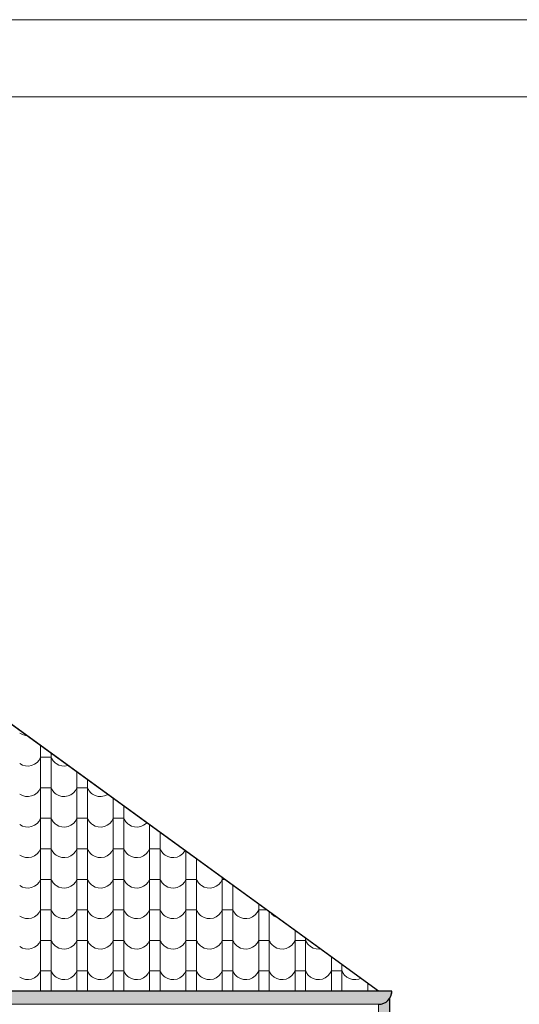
# Model space of a CAD drawing. Header units: millimetres. Extents: x -61343 to 9939, y -6894 to 7453.
# Tile 166 of 255: x -4571 to -4117, y -3588 to -2694. Entities that reach past the tile are written whole.
import ezdxf

# ---------------------------------------------------------------- set-up
doc = ezdxf.new("R2010")
doc.units = ezdxf.units.MM
doc.header["$MEASUREMENT"] = 0
doc.layers.add('810-G Ogólne', color=7, linetype='Continuous')
doc.layers.add('990-D Import IFC', color=7, linetype='Continuous')
doc.layers.add('A_opisy', color=81, linetype='Continuous', lineweight=13)

# ---------------------------------------------------------------- blocks, each defined once
blk = doc.blocks.new('*X1822', base_point=(515069.4, 47309.9))
at = {"layer": '990-D Import IFC', "color": 251, "linetype": 'Continuous', "lineweight": 13, "true_color": 0x6a6a6a}
for p, q in [((555091.9, -17395.7), (555116.7, -17409.4)), ((555116.7, -17409.4), (555144.1, -17417.1)), ((555144.1, -17417.1), (555153.7, -17417.6)), ((555281.4, -17510.3), (555281.4, -17785.1)), ((555377.5, -17580.1), (555377.5, -17785.1)), ((555091.9, -17672.7), (555116.7, -17686.4)), ((555116.7, -17686.4), (555144.1, -17694.1)), ((555144.1, -17694.1), (555172.4, -17695.5)), ((555172.4, -17695.5), (555200.4, -17690.5)), ((555200.4, -17690.5), (555226.5, -17679.4)), ((555226.5, -17679.4), (555249.4, -17662.7)), ((555249.4, -17662.7), (555268.1, -17641.2)), ((555268.1, -17641.2), (555281.4, -17616.2)), ((555329.4, -17616.2), (555281.4, -17616.2)), ((555377.5, -17616.2), (555329.4, -17616.2)), ((555377.5, -17616.2), (555381.1, -17624.5)), ((555381.1, -17624.5), (555385.4, -17632.6)), ((555385.4, -17632.6), (555390.2, -17640.3)), ((555390.2, -17640.3), (555395.5, -17647.7)), ((555395.5, -17647.7), (555401.4, -17654.6)), ((555401.4, -17654.6), (555407.8, -17661.1)), ((555407.8, -17661.1), (555414.6, -17667.2)), ((555414.6, -17667.2), (555421.9, -17672.7)), ((555421.9, -17672.7), (555446.7, -17686.4)), ((555446.7, -17686.4), (555474.1, -17694.1)), ((555474.1, -17694.1), (555502.4, -17695.5)), ((555502.4, -17695.5), (555529.7, -17690.6)), ((555281.4, -17785.1), (555281.4, -18062.1)), ((555377.5, -17785.1), (555377.5, -18062.1)), ((555611.4, -17749.9), (555611.4, -17785.1)), ((555611.4, -17785.1), (555611.4, -18062.1)), ((555707.5, -17819.7), (555707.5, -18062.1)), ((555091.9, -17949.7), (555116.7, -17963.4)), ((555116.7, -17963.4), (555144.1, -17971.1)), ((555172.4, -17972.5), (555200.4, -17967.5)), ((555200.4, -17967.5), (555226.5, -17956.4)), ((555226.5, -17956.4), (555249.4, -17939.7)), ((555249.4, -17939.7), (555268.1, -17918.2)), ((555268.1, -17918.2), (555281.4, -17893.2)), ((555329.4, -17893.2), (555281.4, -17893.2)), ((555377.5, -17893.2), (555329.4, -17893.2)), ((555377.5, -17893.2), (555381.1, -17901.5)), ((555381.1, -17901.5), (555385.4, -17909.6)), ((555385.4, -17909.6), (555390.2, -17917.3)), ((555390.2, -17917.3), (555395.5, -17924.7)), ((555395.5, -17924.7), (555401.4, -17931.6)), ((555401.4, -17931.6), (555407.8, -17938.1)), ((555407.8, -17938.1), (555414.6, -17944.2)), ((555414.6, -17944.2), (555421.9, -17949.7)), ((555421.9, -17949.7), (555446.7, -17963.4)), ((555446.7, -17963.4), (555474.1, -17971.1)), ((555502.4, -17972.5), (555530.4, -17967.5)), ((555530.4, -17967.5), (555556.5, -17956.4)), ((555556.5, -17956.4), (555579.4, -17939.7)), ((555579.4, -17939.7), (555598.1, -17918.2)), ((555598.1, -17918.2), (555611.4, -17893.2)), ((555659.4, -17893.2), (555611.4, -17893.2)), ((555707.5, -17893.2), (555659.4, -17893.2)), ((555707.5, -17893.2), (555711.1, -17901.5)), ((555711.1, -17901.5), (555715.4, -17909.6)), ((555715.4, -17909.6), (555720.2, -17917.3)), ((555720.2, -17917.3), (555725.5, -17924.7)), ((555725.5, -17924.7), (555731.4, -17931.6)), ((555731.4, -17931.6), (555737.8, -17938.1)), ((555737.8, -17938.1), (555744.6, -17944.2)), ((555744.6, -17944.2), (555751.9, -17949.7)), ((555751.9, -17949.7), (555776.7, -17963.4)), ((555776.7, -17963.4), (555804.1, -17971.1)), ((555832.4, -17972.5), (555860.4, -17967.5)), ((555860.4, -17967.5), (555886.5, -17956.4)), ((555886.5, -17956.4), (555891.1, -17953)), ((555144.1, -17971.1), (555172.4, -17972.5)), ((555474.1, -17971.1), (555502.4, -17972.5)), ((555804.1, -17971.1), (555832.4, -17972.5)), ((555941.4, -17989.6), (555941.4, -18062.1)), ((555281.4, -18062.1), (555281.4, -18339.1)), ((555377.5, -18062.1), (555377.5, -18339.1)), ((555611.4, -18062.1), (555611.4, -18339.1)), ((555707.5, -18062.1), (555707.5, -18339.1)), ((555941.4, -18062.1), (555941.4, -18339.1)), ((556037.5, -18059.3), (556037.5, -18062.1)), ((556037.5, -18062.1), (556037.5, -18339.1)), ((555091.9, -18226.7), (555116.7, -18240.4)), ((555200.4, -18244.5), (555226.5, -18233.4)), ((555226.5, -18233.4), (555249.4, -18216.7)), ((555249.4, -18216.7), (555268.1, -18195.2)), ((555268.1, -18195.2), (555281.4, -18170.2)), ((555329.4, -18170.2), (555281.4, -18170.2)), ((555377.5, -18170.2), (555329.4, -18170.2)), ((555377.5, -18170.2), (555381.1, -18178.5)), ((555381.1, -18178.5), (555385.4, -18186.6)), ((555385.4, -18186.6), (555390.2, -18194.3)), ((555390.2, -18194.3), (555395.5, -18201.7)), ((555395.5, -18201.7), (555401.4, -18208.6)), ((555401.4, -18208.6), (555407.8, -18215.1)), ((555407.8, -18215.1), (555414.6, -18221.2)), ((555414.6, -18221.2), (555421.9, -18226.7)), ((555421.9, -18226.7), (555446.7, -18240.4)), ((555530.4, -18244.5), (555556.5, -18233.4)), ((555556.5, -18233.4), (555579.4, -18216.7)), ((555579.4, -18216.7), (555598.1, -18195.2)), ((555598.1, -18195.2), (555611.4, -18170.2)), ((555659.4, -18170.2), (555611.4, -18170.2)), ((555707.5, -18170.2), (555659.4, -18170.2)), ((555707.5, -18170.2), (555711.1, -18178.5)), ((555711.1, -18178.5), (555715.4, -18186.6)), ((555715.4, -18186.6), (555720.2, -18194.3)), ((555720.2, -18194.3), (555725.5, -18201.7)), ((555725.5, -18201.7), (555731.4, -18208.6)), ((555731.4, -18208.6), (555737.8, -18215.1)), ((555737.8, -18215.1), (555744.6, -18221.2)), ((555744.6, -18221.2), (555751.9, -18226.7)), ((555751.9, -18226.7), (555776.7, -18240.4)), ((555860.4, -18244.5), (555886.5, -18233.4)), ((555886.5, -18233.4), (555909.4, -18216.7)), ((555909.4, -18216.7), (555928.1, -18195.2)), ((555928.1, -18195.2), (555941.4, -18170.2)), ((555989.4, -18170.2), (555941.4, -18170.2)), ((556037.5, -18170.2), (555989.4, -18170.2)), ((556037.5, -18170.2), (556041.1, -18178.5)), ((556041.1, -18178.5), (556045.4, -18186.6)), ((556045.4, -18186.6), (556050.2, -18194.3)), ((556050.2, -18194.3), (556055.5, -18201.7)), ((556055.5, -18201.7), (556061.4, -18208.6)), ((556061.4, -18208.6), (556067.8, -18215.1)), ((556067.8, -18215.1), (556074.6, -18221.2)), ((556074.6, -18221.2), (556081.9, -18226.7)), ((556081.9, -18226.7), (556106.7, -18240.4)), ((556190.4, -18244.5), (556216.5, -18233.4)), ((556216.5, -18233.4), (556239.4, -18216.7)), ((556239.4, -18216.7), (556245.1, -18210.1)), ((556271.4, -18229.2), (556271.4, -18339.1)), ((555116.7, -18240.4), (555144.1, -18248.1)), ((555144.1, -18248.1), (555172.4, -18249.5)), ((555172.4, -18249.5), (555200.4, -18244.5)), ((555446.7, -18240.4), (555474.1, -18248.1)), ((555474.1, -18248.1), (555502.4, -18249.5)), ((555502.4, -18249.5), (555530.4, -18244.5)), ((555776.7, -18240.4), (555804.1, -18248.1)), ((555804.1, -18248.1), (555832.4, -18249.5)), ((555832.4, -18249.5), (555860.4, -18244.5)), ((556106.7, -18240.4), (556134.1, -18248.1)), ((556134.1, -18248.1), (556162.4, -18249.5)), ((556162.4, -18249.5), (556190.4, -18244.5)), ((556367.5, -18298.9), (556367.5, -18339.1)), ((555281.4, -18339.1), (555281.4, -18616.1)), ((555377.5, -18339.1), (555377.5, -18616.1)), ((555611.4, -18339.1), (555611.4, -18616.1)), ((555707.5, -18339.1), (555707.5, -18616.1)), ((555941.4, -18339.1), (555941.4, -18616.1)), ((556037.5, -18339.1), (556037.5, -18616.1)), ((556271.4, -18339.1), (556271.4, -18616.1)), ((556367.5, -18339.1), (556367.5, -18616.1)), ((555091.9, -18503.7), (555116.7, -18517.4)), ((555226.5, -18510.4), (555249.4, -18493.7)), ((555249.4, -18493.7), (555268.1, -18472.2)), ((555268.1, -18472.2), (555281.4, -18447.2)), ((555329.4, -18447.2), (555281.4, -18447.2)), ((555377.5, -18447.2), (555329.4, -18447.2)), ((555377.5, -18447.2), (555381.1, -18455.5)), ((555381.1, -18455.5), (555385.4, -18463.6)), ((555385.4, -18463.6), (555390.2, -18471.3)), ((555390.2, -18471.3), (555395.5, -18478.7)), ((555395.5, -18478.7), (555401.4, -18485.6)), ((555401.4, -18485.6), (555407.8, -18492.1)), ((555407.8, -18492.1), (555414.6, -18498.2)), ((555414.6, -18498.2), (555421.9, -18503.7)), ((555421.9, -18503.7), (555446.7, -18517.4)), ((555556.5, -18510.4), (555579.4, -18493.7)), ((555579.4, -18493.7), (555598.1, -18472.2)), ((555598.1, -18472.2), (555611.4, -18447.2)), ((555659.4, -18447.2), (555611.4, -18447.2)), ((555707.5, -18447.2), (555659.4, -18447.2)), ((555707.5, -18447.2), (555711.1, -18455.5)), ((555711.1, -18455.5), (555715.4, -18463.6)), ((555715.4, -18463.6), (555720.2, -18471.3)), ((555720.2, -18471.3), (555725.5, -18478.7)), ((555725.5, -18478.7), (555731.4, -18485.6)), ((555731.4, -18485.6), (555737.8, -18492.1)), ((555737.8, -18492.1), (555744.6, -18498.2)), ((555744.6, -18498.2), (555751.9, -18503.7)), ((555751.9, -18503.7), (555776.7, -18517.4)), ((555886.5, -18510.4), (555909.4, -18493.7)), ((555909.4, -18493.7), (555928.1, -18472.2)), ((555928.1, -18472.2), (555941.4, -18447.2)), ((555989.4, -18447.2), (555941.4, -18447.2)), ((556037.5, -18447.2), (555989.4, -18447.2)), ((556037.5, -18447.2), (556041.1, -18455.5)), ((556041.1, -18455.5), (556045.4, -18463.6)), ((556045.4, -18463.6), (556050.2, -18471.3)), ((556050.2, -18471.3), (556055.5, -18478.7)), ((556055.5, -18478.7), (556061.4, -18485.6)), ((556061.4, -18485.6), (556067.8, -18492.1)), ((556067.8, -18492.1), (556074.6, -18498.2)), ((556074.6, -18498.2), (556081.9, -18503.7)), ((556081.9, -18503.7), (556106.7, -18517.4)), ((556216.5, -18510.4), (556239.4, -18493.7)), ((556239.4, -18493.7), (556258.1, -18472.2)), ((556258.1, -18472.2), (556271.4, -18447.2)), ((556319.4, -18447.2), (556271.4, -18447.2)), ((556367.5, -18447.2), (556319.4, -18447.2)), ((556367.5, -18447.2), (556371.1, -18455.5)), ((556371.1, -18455.5), (556375.4, -18463.6)), ((556375.4, -18463.6), (556380.2, -18471.3)), ((556380.2, -18471.3), (556385.5, -18478.7)), ((556385.5, -18478.7), (556391.4, -18485.6)), ((556391.4, -18485.6), (556397.8, -18492.1)), ((556397.8, -18492.1), (556404.6, -18498.2)), ((556404.6, -18498.2), (556411.9, -18503.7)), ((556411.9, -18503.7), (556436.7, -18517.4)), ((556546.5, -18510.4), (556569.4, -18493.7)), ((556569.4, -18493.7), (556588.1, -18472.2)), ((556588.1, -18472.2), (556593.1, -18462.8)), ((556601.4, -18468.8), (556601.4, -18616.1)), ((555116.7, -18517.4), (555144.1, -18525.1)), ((555144.1, -18525.1), (555172.4, -18526.5)), ((555172.4, -18526.5), (555200.4, -18521.5)), ((555200.4, -18521.5), (555226.5, -18510.4)), ((555446.7, -18517.4), (555474.1, -18525.1)), ((555474.1, -18525.1), (555502.4, -18526.5)), ((555502.4, -18526.5), (555530.4, -18521.5)), ((555530.4, -18521.5), (555556.5, -18510.4)), ((555776.7, -18517.4), (555804.1, -18525.1)), ((555804.1, -18525.1), (555832.4, -18526.5)), ((555832.4, -18526.5), (555860.4, -18521.5)), ((555860.4, -18521.5), (555886.5, -18510.4)), ((556106.7, -18517.4), (556134.1, -18525.1)), ((556134.1, -18525.1), (556162.4, -18526.5)), ((556162.4, -18526.5), (556190.4, -18521.5)), ((556190.4, -18521.5), (556216.5, -18510.4)), ((556436.7, -18517.4), (556464.1, -18525.1)), ((556464.1, -18525.1), (556492.4, -18526.5)), ((556492.4, -18526.5), (556520.4, -18521.5)), ((556520.4, -18521.5), (556546.5, -18510.4)), ((556697.5, -18538.5), (556697.5, -18616.1)), ((555281.4, -18616.1), (555281.4, -18893.1)), ((555377.5, -18616.1), (555377.5, -18893.1)), ((555611.4, -18616.1), (555611.4, -18893.1)), ((555707.5, -18616.1), (555707.5, -18893.1)), ((555941.4, -18616.1), (555941.4, -18893.1)), ((556037.5, -18616.1), (556037.5, -18893.1)), ((556271.4, -18616.1), (556271.4, -18893.1)), ((556367.5, -18616.1), (556367.5, -18893.1)), ((556601.4, -18616.1), (556601.4, -18893.1)), ((556697.5, -18616.1), (556697.5, -18893.1)), ((555226.5, -18787.4), (555249.4, -18770.7)), ((555249.4, -18770.7), (555268.1, -18749.2)), ((555268.1, -18749.2), (555281.4, -18724.2)), ((555329.4, -18724.2), (555281.4, -18724.2)), ((555377.5, -18724.2), (555329.4, -18724.2)), ((555377.5, -18724.2), (555381.1, -18732.5)), ((555381.1, -18732.5), (555385.4, -18740.6)), ((555385.4, -18740.6), (555390.2, -18748.3)), ((555390.2, -18748.3), (555395.5, -18755.7)), ((555395.5, -18755.7), (555401.4, -18762.6)), ((555401.4, -18762.6), (555407.8, -18769.1)), ((555407.8, -18769.1), (555414.6, -18775.2)), ((555556.5, -18787.4), (555579.4, -18770.7)), ((555579.4, -18770.7), (555598.1, -18749.2)), ((555598.1, -18749.2), (555611.4, -18724.2)), ((555659.4, -18724.2), (555611.4, -18724.2)), ((555707.5, -18724.2), (555659.4, -18724.2)), ((555707.5, -18724.2), (555711.1, -18732.5)), ((555711.1, -18732.5), (555715.4, -18740.6)), ((555715.4, -18740.6), (555720.2, -18748.3)), ((555720.2, -18748.3), (555725.5, -18755.7)), ((555725.5, -18755.7), (555731.4, -18762.6)), ((555731.4, -18762.6), (555737.8, -18769.1)), ((555737.8, -18769.1), (555744.6, -18775.2)), ((555886.5, -18787.4), (555909.4, -18770.7)), ((555909.4, -18770.7), (555928.1, -18749.2)), ((555928.1, -18749.2), (555941.4, -18724.2)), ((555989.4, -18724.2), (555941.4, -18724.2)), ((556037.5, -18724.2), (555989.4, -18724.2)), ((556037.5, -18724.2), (556041.1, -18732.5)), ((556041.1, -18732.5), (556045.4, -18740.6)), ((556045.4, -18740.6), (556050.2, -18748.3)), ((556050.2, -18748.3), (556055.5, -18755.7)), ((556055.5, -18755.7), (556061.4, -18762.6)), ((556061.4, -18762.6), (556067.8, -18769.1)), ((556067.8, -18769.1), (556074.6, -18775.2)), ((556216.5, -18787.4), (556239.4, -18770.7)), ((556239.4, -18770.7), (556258.1, -18749.2)), ((556258.1, -18749.2), (556271.4, -18724.2)), ((556319.4, -18724.2), (556271.4, -18724.2)), ((556367.5, -18724.2), (556319.4, -18724.2)), ((556367.5, -18724.2), (556371.1, -18732.5)), ((556371.1, -18732.5), (556375.4, -18740.6)), ((556375.4, -18740.6), (556380.2, -18748.3)), ((556380.2, -18748.3), (556385.5, -18755.7)), ((556385.5, -18755.7), (556391.4, -18762.6)), ((556391.4, -18762.6), (556397.8, -18769.1)), ((556397.8, -18769.1), (556404.6, -18775.2)), ((556546.5, -18787.4), (556569.4, -18770.7)), ((556569.4, -18770.7), (556588.1, -18749.2)), ((556588.1, -18749.2), (556601.4, -18724.2)), ((556649.4, -18724.2), (556601.4, -18724.2)), ((556697.5, -18724.2), (556649.4, -18724.2)), ((556697.5, -18724.2), (556701.1, -18732.5)), ((556701.1, -18732.5), (556705.4, -18740.6)), ((556705.4, -18740.6), (556710.2, -18748.3)), ((556710.2, -18748.3), (556715.5, -18755.7)), ((556715.5, -18755.7), (556721.4, -18762.6)), ((556721.4, -18762.6), (556727.8, -18769.1)), ((556727.8, -18769.1), (556734.6, -18775.2)), ((556876.5, -18787.4), (556899.4, -18770.7)), ((556899.4, -18770.7), (556918.1, -18749.2)), ((556918.1, -18749.2), (556931.4, -18724.2)), ((556931.4, -18708.4), (556931.4, -18893.1)), ((556953.1, -18724.2), (556931.4, -18724.2)), ((555091.9, -18780.7), (555116.7, -18794.4)), ((555116.7, -18794.4), (555144.1, -18802.1)), ((555144.1, -18802.1), (555172.4, -18803.5)), ((555172.4, -18803.5), (555200.4, -18798.5)), ((555200.4, -18798.5), (555226.5, -18787.4)), ((555414.6, -18775.2), (555421.9, -18780.7)), ((555421.9, -18780.7), (555446.7, -18794.4)), ((555446.7, -18794.4), (555474.1, -18802.1)), ((555474.1, -18802.1), (555502.4, -18803.5)), ((555502.4, -18803.5), (555530.4, -18798.5)), ((555530.4, -18798.5), (555556.5, -18787.4)), ((555744.6, -18775.2), (555751.9, -18780.7)), ((555751.9, -18780.7), (555776.7, -18794.4)), ((555776.7, -18794.4), (555804.1, -18802.1)), ((555804.1, -18802.1), (555832.4, -18803.5)), ((555832.4, -18803.5), (555860.4, -18798.5)), ((555860.4, -18798.5), (555886.5, -18787.4)), ((556074.6, -18775.2), (556081.9, -18780.7)), ((556081.9, -18780.7), (556106.7, -18794.4)), ((556106.7, -18794.4), (556134.1, -18802.1)), ((556134.1, -18802.1), (556162.4, -18803.5)), ((556162.4, -18803.5), (556190.4, -18798.5)), ((556190.4, -18798.5), (556216.5, -18787.4)), ((556404.6, -18775.2), (556411.9, -18780.7)), ((556411.9, -18780.7), (556436.7, -18794.4)), ((556436.7, -18794.4), (556464.1, -18802.1)), ((556464.1, -18802.1), (556492.4, -18803.5)), ((556492.4, -18803.5), (556520.4, -18798.5)), ((556520.4, -18798.5), (556546.5, -18787.4)), ((556734.6, -18775.2), (556741.9, -18780.7)), ((556741.9, -18780.7), (556766.7, -18794.4)), ((556766.7, -18794.4), (556794.1, -18802.1)), ((556794.1, -18802.1), (556822.4, -18803.5)), ((556822.4, -18803.5), (556850.4, -18798.5)), ((556850.4, -18798.5), (556876.5, -18787.4)), ((557027.5, -18778.2), (557027.5, -18893.1)), ((555281.4, -18893.1), (555281.4, -19170.1)), ((555377.5, -18893.1), (555377.5, -19170.1)), ((555611.4, -18893.1), (555611.4, -19170.1)), ((555707.5, -18893.1), (555707.5, -19170.1)), ((555941.4, -18893.1), (555941.4, -19170.1)), ((556037.5, -18893.1), (556037.5, -19170.1)), ((556271.4, -18893.1), (556271.4, -19170.1)), ((556367.5, -18893.1), (556367.5, -19170.1)), ((556601.4, -18893.1), (556601.4, -19170.1)), ((556697.5, -18893.1), (556697.5, -19170.1)), ((556931.4, -18893.1), (556931.4, -19170.1)), ((557027.5, -18893.1), (557027.5, -19170.1)), ((557261.4, -18948), (557261.4, -19170.1)), ((555249.4, -19047.7), (555268.1, -19026.2)), ((555268.1, -19026.2), (555281.4, -19001.2)), ((555329.4, -19001.2), (555281.4, -19001.2)), ((555377.5, -19001.2), (555329.4, -19001.2)), ((555377.5, -19001.2), (555381.1, -19009.5)), ((555381.1, -19009.5), (555385.4, -19017.6)), ((555385.4, -19017.6), (555390.2, -19025.3)), ((555390.2, -19025.3), (555395.5, -19032.7)), ((555395.5, -19032.7), (555401.4, -19039.6)), ((555401.4, -19039.6), (555407.8, -19046.1)), ((555579.4, -19047.7), (555598.1, -19026.2)), ((555598.1, -19026.2), (555611.4, -19001.2)), ((555659.4, -19001.2), (555611.4, -19001.2)), ((555707.5, -19001.2), (555659.4, -19001.2)), ((555707.5, -19001.2), (555711.1, -19009.5)), ((555711.1, -19009.5), (555715.4, -19017.6)), ((555715.4, -19017.6), (555720.2, -19025.3)), ((555720.2, -19025.3), (555725.5, -19032.7)), ((555725.5, -19032.7), (555731.4, -19039.6)), ((555731.4, -19039.6), (555737.8, -19046.1)), ((555909.4, -19047.7), (555928.1, -19026.2)), ((555928.1, -19026.2), (555941.4, -19001.2)), ((555989.4, -19001.2), (555941.4, -19001.2)), ((556037.5, -19001.2), (555989.4, -19001.2)), ((556037.5, -19001.2), (556041.1, -19009.5)), ((556041.1, -19009.5), (556045.4, -19017.6)), ((556045.4, -19017.6), (556050.2, -19025.3)), ((556050.2, -19025.3), (556055.5, -19032.7)), ((556055.5, -19032.7), (556061.4, -19039.6)), ((556061.4, -19039.6), (556067.8, -19046.1)), ((556239.4, -19047.7), (556258.1, -19026.2)), ((556258.1, -19026.2), (556271.4, -19001.2)), ((556319.4, -19001.2), (556271.4, -19001.2)), ((556367.5, -19001.2), (556319.4, -19001.2)), ((556367.5, -19001.2), (556371.1, -19009.5)), ((556371.1, -19009.5), (556375.4, -19017.6)), ((556375.4, -19017.6), (556380.2, -19025.3)), ((556380.2, -19025.3), (556385.5, -19032.7)), ((556385.5, -19032.7), (556391.4, -19039.6)), ((556391.4, -19039.6), (556397.8, -19046.1)), ((556569.4, -19047.7), (556588.1, -19026.2)), ((556588.1, -19026.2), (556601.4, -19001.2)), ((556649.4, -19001.2), (556601.4, -19001.2)), ((556697.5, -19001.2), (556649.4, -19001.2)), ((556697.5, -19001.2), (556701.1, -19009.5)), ((556701.1, -19009.5), (556705.4, -19017.6)), ((556705.4, -19017.6), (556710.2, -19025.3)), ((556710.2, -19025.3), (556715.5, -19032.7)), ((556715.5, -19032.7), (556721.4, -19039.6)), ((556721.4, -19039.6), (556727.8, -19046.1)), ((556899.4, -19047.7), (556918.1, -19026.2)), ((556918.1, -19026.2), (556931.4, -19001.2)), ((556979.4, -19001.2), (556931.4, -19001.2)), ((557027.5, -19001.2), (556979.4, -19001.2)), ((557027.5, -19001.2), (557031.1, -19009.5)), ((557031.1, -19009.5), (557035.4, -19017.6)), ((557035.4, -19017.6), (557040.2, -19025.3)), ((557040.2, -19025.3), (557045.5, -19032.7)), ((557045.5, -19032.7), (557051.4, -19039.6)), ((557051.4, -19039.6), (557057.8, -19046.1)), ((557229.4, -19047.7), (557248.1, -19026.2)), ((557248.1, -19026.2), (557261.4, -19001.2)), ((557309.4, -19001.2), (557261.4, -19001.2)), ((557334.6, -19001.2), (557309.4, -19001.2)), ((557357.5, -19017.8), (557357.5, -19170.1)), ((557372.8, -19028.9), (557375.5, -19032.7)), ((557375.5, -19032.7), (557381.4, -19039.6)), ((557381.4, -19039.6), (557387.8, -19046.1)), ((555091.9, -19057.7), (555116.7, -19071.4)), ((555116.7, -19071.4), (555144.1, -19079.1)), ((555144.1, -19079.1), (555172.4, -19080.5)), ((555172.4, -19080.5), (555200.4, -19075.5)), ((555200.4, -19075.5), (555226.5, -19064.4)), ((555226.5, -19064.4), (555249.4, -19047.7)), ((555407.8, -19046.1), (555414.6, -19052.2)), ((555414.6, -19052.2), (555421.9, -19057.7)), ((555421.9, -19057.7), (555446.7, -19071.4)), ((555446.7, -19071.4), (555474.1, -19079.1)), ((555474.1, -19079.1), (555502.4, -19080.5)), ((555502.4, -19080.5), (555530.4, -19075.5)), ((555530.4, -19075.5), (555556.5, -19064.4)), ((555556.5, -19064.4), (555579.4, -19047.7)), ((555737.8, -19046.1), (555744.6, -19052.2)), ((555744.6, -19052.2), (555751.9, -19057.7)), ((555751.9, -19057.7), (555776.7, -19071.4)), ((555776.7, -19071.4), (555804.1, -19079.1)), ((555804.1, -19079.1), (555832.4, -19080.5)), ((555832.4, -19080.5), (555860.4, -19075.5)), ((555860.4, -19075.5), (555886.5, -19064.4)), ((555886.5, -19064.4), (555909.4, -19047.7)), ((556067.8, -19046.1), (556074.6, -19052.2)), ((556074.6, -19052.2), (556081.9, -19057.7)), ((556081.9, -19057.7), (556106.7, -19071.4)), ((556106.7, -19071.4), (556134.1, -19079.1)), ((556134.1, -19079.1), (556162.4, -19080.5)), ((556162.4, -19080.5), (556190.4, -19075.5)), ((556190.4, -19075.5), (556216.5, -19064.4)), ((556216.5, -19064.4), (556239.4, -19047.7)), ((556397.8, -19046.1), (556404.6, -19052.2)), ((556404.6, -19052.2), (556411.9, -19057.7)), ((556411.9, -19057.7), (556436.7, -19071.4)), ((556436.7, -19071.4), (556464.1, -19079.1)), ((556464.1, -19079.1), (556492.4, -19080.5)), ((556492.4, -19080.5), (556520.4, -19075.5)), ((556520.4, -19075.5), (556546.5, -19064.4)), ((556546.5, -19064.4), (556569.4, -19047.7)), ((556727.8, -19046.1), (556734.6, -19052.2)), ((556734.6, -19052.2), (556741.9, -19057.7)), ((556741.9, -19057.7), (556766.7, -19071.4)), ((556766.7, -19071.4), (556794.1, -19079.1)), ((556794.1, -19079.1), (556822.4, -19080.5)), ((556822.4, -19080.5), (556850.4, -19075.5)), ((556850.4, -19075.5), (556876.5, -19064.4)), ((556876.5, -19064.4), (556899.4, -19047.7)), ((557057.8, -19046.1), (557064.6, -19052.2)), ((557064.6, -19052.2), (557071.9, -19057.7)), ((557071.9, -19057.7), (557096.7, -19071.4)), ((557096.7, -19071.4), (557124.1, -19079.1)), ((557124.1, -19079.1), (557152.4, -19080.5)), ((557152.4, -19080.5), (557180.4, -19075.5)), ((557180.4, -19075.5), (557206.5, -19064.4)), ((557206.5, -19064.4), (557229.4, -19047.7)), ((557387.8, -19046.1), (557394.6, -19052.2)), ((557394.6, -19052.2), (557401.9, -19057.7)), ((557401.9, -19057.7), (557426.7, -19071.4)), ((557426.7, -19071.4), (557434.2, -19073.5)), ((555281.4, -19170.1), (555281.4, -19447.1)), ((555377.5, -19170.1), (555377.5, -19447.1)), ((555611.4, -19170.1), (555611.4, -19447.1)), ((555707.5, -19170.1), (555707.5, -19447.1)), ((555941.4, -19170.1), (555941.4, -19447.1)), ((556037.5, -19170.1), (556037.5, -19447.1)), ((556271.4, -19170.1), (556271.4, -19447.1)), ((556367.5, -19170.1), (556367.5, -19447.1)), ((556601.4, -19170.1), (556601.4, -19447.1)), ((556697.5, -19170.1), (556697.5, -19447.1)), ((556931.4, -19170.1), (556931.4, -19447.1)), ((557027.5, -19170.1), (557027.5, -19447.1)), ((557261.4, -19170.1), (557261.4, -19447.1)), ((557357.5, -19170.1), (557357.5, -19447.1)), ((557591.4, -19187.6), (557591.4, -19447.1)), ((555249.4, -19324.7), (555268.1, -19303.2)), ((555268.1, -19303.2), (555281.4, -19278.2)), ((555329.4, -19278.2), (555281.4, -19278.2)), ((555377.5, -19278.2), (555329.4, -19278.2)), ((555377.5, -19278.2), (555381.1, -19286.5)), ((555381.1, -19286.5), (555385.4, -19294.6)), ((555385.4, -19294.6), (555390.2, -19302.3)), ((555390.2, -19302.3), (555395.5, -19309.7)), ((555579.4, -19324.7), (555598.1, -19303.2)), ((555598.1, -19303.2), (555611.4, -19278.2)), ((555659.4, -19278.2), (555611.4, -19278.2)), ((555707.5, -19278.2), (555659.4, -19278.2)), ((555707.5, -19278.2), (555711.1, -19286.5)), ((555711.1, -19286.5), (555715.4, -19294.6)), ((555715.4, -19294.6), (555720.2, -19302.3)), ((555720.2, -19302.3), (555725.5, -19309.7)), ((555909.4, -19324.7), (555928.1, -19303.2)), ((555928.1, -19303.2), (555941.4, -19278.2)), ((555989.4, -19278.2), (555941.4, -19278.2)), ((556037.5, -19278.2), (555989.4, -19278.2)), ((556037.5, -19278.2), (556041.1, -19286.5)), ((556041.1, -19286.5), (556045.4, -19294.6)), ((556045.4, -19294.6), (556050.2, -19302.3)), ((556050.2, -19302.3), (556055.5, -19309.7)), ((556239.4, -19324.7), (556258.1, -19303.2)), ((556258.1, -19303.2), (556271.4, -19278.2)), ((556319.4, -19278.2), (556271.4, -19278.2)), ((556367.5, -19278.2), (556319.4, -19278.2)), ((556367.5, -19278.2), (556371.1, -19286.5)), ((556371.1, -19286.5), (556375.4, -19294.6)), ((556375.4, -19294.6), (556380.2, -19302.3)), ((556380.2, -19302.3), (556385.5, -19309.7)), ((556569.4, -19324.7), (556588.1, -19303.2)), ((556588.1, -19303.2), (556601.4, -19278.2)), ((556649.4, -19278.2), (556601.4, -19278.2)), ((556697.5, -19278.2), (556649.4, -19278.2)), ((556697.5, -19278.2), (556701.1, -19286.5)), ((556701.1, -19286.5), (556705.4, -19294.6)), ((556705.4, -19294.6), (556710.2, -19302.3)), ((556710.2, -19302.3), (556715.5, -19309.7)), ((556899.4, -19324.7), (556918.1, -19303.2)), ((556918.1, -19303.2), (556931.4, -19278.2)), ((556979.4, -19278.2), (556931.4, -19278.2)), ((557027.5, -19278.2), (556979.4, -19278.2)), ((557027.5, -19278.2), (557031.1, -19286.5)), ((557031.1, -19286.5), (557035.4, -19294.6)), ((557035.4, -19294.6), (557040.2, -19302.3)), ((557040.2, -19302.3), (557045.5, -19309.7)), ((557229.4, -19324.7), (557248.1, -19303.2)), ((557248.1, -19303.2), (557261.4, -19278.2)), ((557309.4, -19278.2), (557261.4, -19278.2)), ((557357.5, -19278.2), (557309.4, -19278.2)), ((557357.5, -19278.2), (557361.1, -19286.5)), ((557361.1, -19286.5), (557365.4, -19294.6)), ((557365.4, -19294.6), (557370.2, -19302.3)), ((557370.2, -19302.3), (557375.5, -19309.7)), ((557559.4, -19324.7), (557578.1, -19303.2)), ((557578.1, -19303.2), (557591.4, -19278.2)), ((557639.4, -19278.2), (557591.4, -19278.2)), ((557687.5, -19278.2), (557639.4, -19278.2)), ((557687.5, -19257.4), (557687.5, -19447.1)), ((557687.5, -19278.2), (557691.1, -19286.5)), ((557691.1, -19286.5), (557695.4, -19294.6)), ((557695.4, -19294.6), (557700.2, -19302.3)), ((557700.2, -19302.3), (557705.5, -19309.7)), ((555091.9, -19334.7), (555116.7, -19348.4)), ((555116.7, -19348.4), (555144.1, -19356.1)), ((555144.1, -19356.1), (555172.4, -19357.5)), ((555172.4, -19357.5), (555200.4, -19352.5)), ((555200.4, -19352.5), (555226.5, -19341.4)), ((555226.5, -19341.4), (555249.4, -19324.7)), ((555395.5, -19309.7), (555401.4, -19316.6)), ((555401.4, -19316.6), (555407.8, -19323.1)), ((555407.8, -19323.1), (555414.6, -19329.2)), ((555414.6, -19329.2), (555421.9, -19334.7)), ((555421.9, -19334.7), (555446.7, -19348.4)), ((555446.7, -19348.4), (555474.1, -19356.1)), ((555474.1, -19356.1), (555502.4, -19357.5)), ((555502.4, -19357.5), (555530.4, -19352.5)), ((555530.4, -19352.5), (555556.5, -19341.4)), ((555556.5, -19341.4), (555579.4, -19324.7)), ((555725.5, -19309.7), (555731.4, -19316.6)), ((555731.4, -19316.6), (555737.8, -19323.1)), ((555737.8, -19323.1), (555744.6, -19329.2)), ((555744.6, -19329.2), (555751.9, -19334.7)), ((555751.9, -19334.7), (555776.7, -19348.4)), ((555776.7, -19348.4), (555804.1, -19356.1)), ((555804.1, -19356.1), (555832.4, -19357.5)), ((555832.4, -19357.5), (555860.4, -19352.5)), ((555860.4, -19352.5), (555886.5, -19341.4)), ((555886.5, -19341.4), (555909.4, -19324.7)), ((556055.5, -19309.7), (556061.4, -19316.6)), ((556061.4, -19316.6), (556067.8, -19323.1)), ((556067.8, -19323.1), (556074.6, -19329.2)), ((556074.6, -19329.2), (556081.9, -19334.7)), ((556081.9, -19334.7), (556106.7, -19348.4)), ((556106.7, -19348.4), (556134.1, -19356.1)), ((556134.1, -19356.1), (556162.4, -19357.5)), ((556162.4, -19357.5), (556190.4, -19352.5)), ((556190.4, -19352.5), (556216.5, -19341.4)), ((556216.5, -19341.4), (556239.4, -19324.7)), ((556385.5, -19309.7), (556391.4, -19316.6)), ((556391.4, -19316.6), (556397.8, -19323.1)), ((556397.8, -19323.1), (556404.6, -19329.2)), ((556404.6, -19329.2), (556411.9, -19334.7)), ((556411.9, -19334.7), (556436.7, -19348.4)), ((556436.7, -19348.4), (556464.1, -19356.1)), ((556464.1, -19356.1), (556492.4, -19357.5)), ((556492.4, -19357.5), (556520.4, -19352.5)), ((556520.4, -19352.5), (556546.5, -19341.4)), ((556546.5, -19341.4), (556569.4, -19324.7)), ((556715.5, -19309.7), (556721.4, -19316.6)), ((556721.4, -19316.6), (556727.8, -19323.1)), ((556727.8, -19323.1), (556734.6, -19329.2)), ((556734.6, -19329.2), (556741.9, -19334.7)), ((556741.9, -19334.7), (556766.7, -19348.4)), ((556766.7, -19348.4), (556794.1, -19356.1)), ((556794.1, -19356.1), (556822.4, -19357.5)), ((556822.4, -19357.5), (556850.4, -19352.5)), ((556850.4, -19352.5), (556876.5, -19341.4)), ((556876.5, -19341.4), (556899.4, -19324.7)), ((557045.5, -19309.7), (557051.4, -19316.6)), ((557051.4, -19316.6), (557057.8, -19323.1)), ((557057.8, -19323.1), (557064.6, -19329.2)), ((557064.6, -19329.2), (557071.9, -19334.7)), ((557071.9, -19334.7), (557096.7, -19348.4)), ((557096.7, -19348.4), (557124.1, -19356.1)), ((557124.1, -19356.1), (557152.4, -19357.5)), ((557152.4, -19357.5), (557180.4, -19352.5)), ((557180.4, -19352.5), (557206.5, -19341.4)), ((557206.5, -19341.4), (557229.4, -19324.7)), ((557375.5, -19309.7), (557381.4, -19316.6)), ((557381.4, -19316.6), (557387.8, -19323.1)), ((557387.8, -19323.1), (557394.6, -19329.2)), ((557394.6, -19329.2), (557401.9, -19334.7)), ((557401.9, -19334.7), (557426.7, -19348.4)), ((557426.7, -19348.4), (557454.1, -19356.1)), ((557454.1, -19356.1), (557482.4, -19357.5)), ((557482.4, -19357.5), (557510.4, -19352.5)), ((557510.4, -19352.5), (557536.5, -19341.4)), ((557536.5, -19341.4), (557559.4, -19324.7)), ((557705.5, -19309.7), (557711.4, -19316.6)), ((557711.4, -19316.6), (557717.8, -19323.1)), ((557717.8, -19323.1), (557724.6, -19329.2)), ((557724.6, -19329.2), (557731.9, -19334.7)), ((557731.9, -19334.7), (557756.7, -19348.4)), ((557756.7, -19348.4), (557784.1, -19356.1)), ((557784.1, -19356.1), (557812.4, -19357.5)), ((557812.4, -19357.5), (557822.8, -19355.6)), ((555281.4, -19447.1), (555281.4, -19724.1)), ((555377.5, -19447.1), (555377.5, -19724.1)), ((555611.4, -19447.1), (555611.4, -19724.1)), ((555707.5, -19447.1), (555707.5, -19724.1)), ((555941.4, -19447.1), (555941.4, -19724.1)), ((556037.5, -19447.1), (556037.5, -19724.1)), ((556271.4, -19447.1), (556271.4, -19724.1)), ((556367.5, -19447.1), (556367.5, -19724.1)), ((556601.4, -19447.1), (556601.4, -19724.1)), ((556697.5, -19447.1), (556697.5, -19724.1)), ((556931.4, -19447.1), (556931.4, -19724.1)), ((557027.5, -19447.1), (557027.5, -19724.1)), ((557261.4, -19447.1), (557261.4, -19724.1)), ((557357.5, -19447.1), (557357.5, -19724.1)), ((557591.4, -19447.1), (557591.4, -19724.1)), ((557687.5, -19447.1), (557687.5, -19724.1)), ((557921.4, -19427.2), (557921.4, -19447.1)), ((557921.4, -19447.1), (557921.4, -19724.1)), ((555268.1, -19580.2), (555281.4, -19555.2)), ((555329.4, -19555.2), (555281.4, -19555.2)), ((555377.5, -19555.2), (555329.4, -19555.2)), ((555377.5, -19555.2), (555381.1, -19563.5)), ((555381.1, -19563.5), (555385.4, -19571.6)), ((555385.4, -19571.6), (555390.2, -19579.3)), ((555598.1, -19580.2), (555611.4, -19555.2)), ((555659.4, -19555.2), (555611.4, -19555.2)), ((555707.5, -19555.2), (555659.4, -19555.2)), ((555707.5, -19555.2), (555711.1, -19563.5)), ((555711.1, -19563.5), (555715.4, -19571.6)), ((555715.4, -19571.6), (555720.2, -19579.3)), ((555928.1, -19580.2), (555941.4, -19555.2)), ((555989.4, -19555.2), (555941.4, -19555.2)), ((556037.5, -19555.2), (555989.4, -19555.2)), ((556037.5, -19555.2), (556041.1, -19563.5)), ((556041.1, -19563.5), (556045.4, -19571.6)), ((556045.4, -19571.6), (556050.2, -19579.3)), ((556258.1, -19580.2), (556271.4, -19555.2)), ((556319.4, -19555.2), (556271.4, -19555.2)), ((556367.5, -19555.2), (556319.4, -19555.2)), ((556367.5, -19555.2), (556371.1, -19563.5)), ((556371.1, -19563.5), (556375.4, -19571.6)), ((556375.4, -19571.6), (556380.2, -19579.3)), ((556588.1, -19580.2), (556601.4, -19555.2)), ((556649.4, -19555.2), (556601.4, -19555.2)), ((556697.5, -19555.2), (556649.4, -19555.2)), ((556697.5, -19555.2), (556701.1, -19563.5)), ((556701.1, -19563.5), (556705.4, -19571.6)), ((556705.4, -19571.6), (556710.2, -19579.3)), ((556918.1, -19580.2), (556931.4, -19555.2)), ((556979.4, -19555.2), (556931.4, -19555.2)), ((557027.5, -19555.2), (556979.4, -19555.2)), ((557027.5, -19555.2), (557031.1, -19563.5)), ((557031.1, -19563.5), (557035.4, -19571.6)), ((557035.4, -19571.6), (557040.2, -19579.3)), ((557248.1, -19580.2), (557261.4, -19555.2)), ((557309.4, -19555.2), (557261.4, -19555.2)), ((557357.5, -19555.2), (557309.4, -19555.2)), ((557357.5, -19555.2), (557361.1, -19563.5)), ((557361.1, -19563.5), (557365.4, -19571.6)), ((557365.4, -19571.6), (557370.2, -19579.3)), ((557578.1, -19580.2), (557591.4, -19555.2)), ((557639.4, -19555.2), (557591.4, -19555.2)), ((557687.5, -19555.2), (557639.4, -19555.2)), ((557687.5, -19555.2), (557691.1, -19563.5)), ((557691.1, -19563.5), (557695.4, -19571.6)), ((557695.4, -19571.6), (557700.2, -19579.3)), ((557908.1, -19580.2), (557921.4, -19555.2)), ((557969.4, -19555.2), (557921.4, -19555.2)), ((558017.5, -19555.2), (557969.4, -19555.2)), ((558017.5, -19497), (558017.5, -19724.1)), ((558017.5, -19555.2), (558021.1, -19563.5)), ((558021.1, -19563.5), (558025.4, -19571.6)), ((558025.4, -19571.6), (558030.2, -19579.3)), ((555091.9, -19611.7), (555116.7, -19625.4)), ((555116.7, -19625.4), (555144.1, -19633.1)), ((555144.1, -19633.1), (555172.4, -19634.5)), ((555172.4, -19634.5), (555200.4, -19629.5)), ((555200.4, -19629.5), (555226.5, -19618.4)), ((555226.5, -19618.4), (555249.4, -19601.7)), ((555249.4, -19601.7), (555268.1, -19580.2)), ((555390.2, -19579.3), (555395.5, -19586.7)), ((555395.5, -19586.7), (555401.4, -19593.6)), ((555401.4, -19593.6), (555407.8, -19600.1)), ((555407.8, -19600.1), (555414.6, -19606.2)), ((555414.6, -19606.2), (555421.9, -19611.7)), ((555421.9, -19611.7), (555446.7, -19625.4)), ((555446.7, -19625.4), (555474.1, -19633.1)), ((555474.1, -19633.1), (555502.4, -19634.5)), ((555502.4, -19634.5), (555530.4, -19629.5)), ((555530.4, -19629.5), (555556.5, -19618.4)), ((555556.5, -19618.4), (555579.4, -19601.7)), ((555579.4, -19601.7), (555598.1, -19580.2)), ((555720.2, -19579.3), (555725.5, -19586.7)), ((555725.5, -19586.7), (555731.4, -19593.6)), ((555731.4, -19593.6), (555737.8, -19600.1)), ((555737.8, -19600.1), (555744.6, -19606.2)), ((555744.6, -19606.2), (555751.9, -19611.7)), ((555751.9, -19611.7), (555776.7, -19625.4)), ((555776.7, -19625.4), (555804.1, -19633.1)), ((555804.1, -19633.1), (555832.4, -19634.5)), ((555832.4, -19634.5), (555860.4, -19629.5)), ((555860.4, -19629.5), (555886.5, -19618.4)), ((555886.5, -19618.4), (555909.4, -19601.7)), ((555909.4, -19601.7), (555928.1, -19580.2)), ((556050.2, -19579.3), (556055.5, -19586.7)), ((556055.5, -19586.7), (556061.4, -19593.6)), ((556061.4, -19593.6), (556067.8, -19600.1)), ((556067.8, -19600.1), (556074.6, -19606.2)), ((556074.6, -19606.2), (556081.9, -19611.7)), ((556081.9, -19611.7), (556106.7, -19625.4)), ((556106.7, -19625.4), (556134.1, -19633.1)), ((556134.1, -19633.1), (556162.4, -19634.5)), ((556162.4, -19634.5), (556190.4, -19629.5)), ((556190.4, -19629.5), (556216.5, -19618.4)), ((556216.5, -19618.4), (556239.4, -19601.7)), ((556239.4, -19601.7), (556258.1, -19580.2)), ((556380.2, -19579.3), (556385.5, -19586.7)), ((556385.5, -19586.7), (556391.4, -19593.6)), ((556391.4, -19593.6), (556397.8, -19600.1)), ((556397.8, -19600.1), (556404.6, -19606.2)), ((556404.6, -19606.2), (556411.9, -19611.7)), ((556411.9, -19611.7), (556436.7, -19625.4)), ((556436.7, -19625.4), (556464.1, -19633.1)), ((556464.1, -19633.1), (556492.4, -19634.5)), ((556492.4, -19634.5), (556520.4, -19629.5)), ((556520.4, -19629.5), (556546.5, -19618.4)), ((556546.5, -19618.4), (556569.4, -19601.7)), ((556569.4, -19601.7), (556588.1, -19580.2)), ((556710.2, -19579.3), (556715.5, -19586.7)), ((556715.5, -19586.7), (556721.4, -19593.6)), ((556721.4, -19593.6), (556727.8, -19600.1)), ((556727.8, -19600.1), (556734.6, -19606.2)), ((556734.6, -19606.2), (556741.9, -19611.7)), ((556741.9, -19611.7), (556766.7, -19625.4)), ((556766.7, -19625.4), (556794.1, -19633.1)), ((556794.1, -19633.1), (556822.4, -19634.5)), ((556822.4, -19634.5), (556850.4, -19629.5)), ((556850.4, -19629.5), (556876.5, -19618.4)), ((556876.5, -19618.4), (556899.4, -19601.7)), ((556899.4, -19601.7), (556918.1, -19580.2)), ((557040.2, -19579.3), (557045.5, -19586.7)), ((557045.5, -19586.7), (557051.4, -19593.6)), ((557051.4, -19593.6), (557057.8, -19600.1)), ((557057.8, -19600.1), (557064.6, -19606.2)), ((557064.6, -19606.2), (557071.9, -19611.7)), ((557071.9, -19611.7), (557096.7, -19625.4)), ((557096.7, -19625.4), (557124.1, -19633.1)), ((557124.1, -19633.1), (557152.4, -19634.5)), ((557152.4, -19634.5), (557180.4, -19629.5)), ((557180.4, -19629.5), (557206.5, -19618.4)), ((557206.5, -19618.4), (557229.4, -19601.7)), ((557229.4, -19601.7), (557248.1, -19580.2)), ((557370.2, -19579.3), (557375.5, -19586.7)), ((557375.5, -19586.7), (557381.4, -19593.6)), ((557381.4, -19593.6), (557387.8, -19600.1)), ((557387.8, -19600.1), (557394.6, -19606.2)), ((557394.6, -19606.2), (557401.9, -19611.7)), ((557401.9, -19611.7), (557426.7, -19625.4)), ((557426.7, -19625.4), (557454.1, -19633.1)), ((557454.1, -19633.1), (557482.4, -19634.5)), ((557482.4, -19634.5), (557510.4, -19629.5)), ((557510.4, -19629.5), (557536.5, -19618.4)), ((557536.5, -19618.4), (557559.4, -19601.7)), ((557559.4, -19601.7), (557578.1, -19580.2)), ((557700.2, -19579.3), (557705.5, -19586.7)), ((557705.5, -19586.7), (557711.4, -19593.6)), ((557711.4, -19593.6), (557717.8, -19600.1)), ((557717.8, -19600.1), (557724.6, -19606.2)), ((557724.6, -19606.2), (557731.9, -19611.7)), ((557731.9, -19611.7), (557756.7, -19625.4)), ((557756.7, -19625.4), (557784.1, -19633.1)), ((557784.1, -19633.1), (557812.4, -19634.5)), ((557812.4, -19634.5), (557840.4, -19629.5)), ((557840.4, -19629.5), (557866.5, -19618.4)), ((557866.5, -19618.4), (557889.4, -19601.7)), ((557889.4, -19601.7), (557908.1, -19580.2)), ((558030.2, -19579.3), (558035.5, -19586.7)), ((558035.5, -19586.7), (558041.4, -19593.6)), ((558041.4, -19593.6), (558047.8, -19600.1)), ((558047.8, -19600.1), (558054.6, -19606.2)), ((558054.6, -19606.2), (558061.9, -19611.7)), ((558061.9, -19611.7), (558086.7, -19625.4)), ((558086.7, -19625.4), (558114.1, -19633.1)), ((558114.1, -19633.1), (558142.4, -19634.5)), ((558142.4, -19634.5), (558170.4, -19629.5)), ((558170.4, -19629.5), (558189, -19621.6)), ((555281.4, -19724.1), (555281.4, -19738.8)), ((555377.5, -19724.1), (555377.5, -19738.8)), ((555611.4, -19724.1), (555611.4, -19738.8)), ((555707.5, -19724.1), (555707.5, -19738.8)), ((555941.4, -19724.1), (555941.4, -19738.8)), ((556037.5, -19724.1), (556037.5, -19738.8)), ((556271.4, -19724.1), (556271.4, -19738.8)), ((556367.5, -19724.1), (556367.5, -19738.8)), ((556601.4, -19724.1), (556601.4, -19738.8)), ((556697.5, -19724.1), (556697.5, -19738.8)), ((556931.4, -19724.1), (556931.4, -19738.8)), ((557027.5, -19724.1), (557027.5, -19738.8)), ((557261.4, -19724.1), (557261.4, -19738.8)), ((557357.5, -19724.1), (557357.5, -19738.8)), ((557591.4, -19724.1), (557591.4, -19738.8)), ((557687.5, -19724.1), (557687.5, -19738.8)), ((557921.4, -19724.1), (557921.4, -19738.8)), ((558017.5, -19724.1), (558017.5, -19738.8)), ((558251.4, -19666.9), (558251.4, -19724.1)), ((558251.4, -19724.1), (558251.4, -19738.8)), ((558347.5, -19736.6), (558347.5, -19738.8))]:
    blk.add_line(p, q, dxfattribs=at)
blk = doc.blocks.new('Wypełnienie_6_3', base_point=(515069.4, 47309.9))
at = {"layer": '990-D Import IFC', "color": 251, "linetype": 'Continuous', "lineweight": 13, "true_color": 0x6a6a6a}
blk.add_blockref('*X1822', (515069.4, 47309.9), dxfattribs=at)

msp = doc.modelspace()

# ---------------------------------------------------------------- hatches: boundary and pattern name
at = {"layer": '990-D Import IFC', "linetype": 'Continuous', "lineweight": 5, "true_color": 0x7c7f7e}
msp.add_hatch(color=8, dxfattribs=at).paths.add_polyline_path([(-8268.9, -3576.299, 0.1474768), (-8266.9, -3582.932), (-8266.9, -3623.018), (-8229.183, -3646.917), (-8229.183, -4415.044), (-8240.813, -4426.675), (-8232.328, -4435.161), (-8216.9, -4419.733), (-8216.9, -3640.137), (-8256.9, -3614.793), (-8256.9, -3588.299), (-8204.9, -3588.299), (-8204.9, -3624.285), (-8169.183, -3646.917), (-8169.183, -4415.044), (-8180.813, -4426.675), (-8172.328, -4435.161), (-8156.9, -4419.733), (-8156.9, -3640.137), (-8196.9, -3614.793), (-8196.9, -3588.299), (-7046.9, -3588.299), (-7046.9, -3614.793), (-7086.9, -3640.137), (-7086.9, -4419.733), (-7071.473, -4435.161), (-7062.987, -4426.675), (-7074.618, -4415.044), (-7074.618, -3646.917), (-7036.9, -3623.018), (-7036.9, -3588.299), (-6195.516, -3588.299), (-6195.516, -4434.702, 0.8167997), (-6183.514, -4434.702), (-6183.514, -3588.299), (-5242.275, -3588.299), (-5242.275, -4434.702, 0.8167997), (-5230.273, -4434.702), (-5230.273, -3588.299), (-4244.9, -3588.299), (-4244.9, -3614.793), (-4284.9, -3640.137), (-4284.9, -4419.733), (-4269.473, -4435.161), (-4260.987, -4426.675), (-4272.618, -4415.044), (-4272.618, -3646.917), (-4234.9, -3623.018), (-4234.9, -3582.932, 0.1474768), (-4232.9, -3576.299), (-8256.9, -3576.299), (-8266.9, -3576.299)])

# ---------------------------------------------------------------- linework, layer by layer
at = {"layer": '810-G Ogólne', "color": 7, "linetype": 'Continuous', "lineweight": 25}
for p, q in [((-4244.9, -3576.299), (-4788.9, -3181.299)), ((-4232.9, -3576.299), (-8268.9, -3576.299)), ((-4234.9, -3582.932), (-4234.9, -3623.018))]:
    msp.add_line(p, q, dxfattribs=at)
msp.add_arc((-4244.9, -3576.299), 12, 270, 0, dxfattribs=at)
at = {"layer": '990-D Import IFC', "color": 7, "linetype": 'Continuous', "lineweight": 13}
msp.add_lwpolyline([(-7681.9, -3181.299), (-8256.9, -3576.299), (-4244.9, -3576.299), (-4788.9, -3181.299), (-4849.196, -3225.08), (-4848.264, -3181.299), (-5109.365, -3181.299), (-5109.365, -3221.126), (-5165.309, -3221.126), (-5165.309, -3181.299)], close=True, dxfattribs=at)
msp.add_lwpolyline([(-8256.9, -3576.299), (-4232.9, -3576.299, -0.1474768), (-4234.9, -3582.932), (-4234.9, -3623.018), (-4272.618, -3646.917), (-4272.618, -4415.044), (-4260.987, -4426.675), (-4269.473, -4435.161), (-4284.9, -4419.733), (-4284.9, -3640.137), (-4244.9, -3614.793), (-4244.9, -3588.299), (-5230.273, -3588.299), (-5230.273, -4434.702, -0.8167997), (-5242.275, -4434.702), (-5242.275, -3588.299), (-6183.514, -3588.299), (-6183.514, -4434.702, -0.8167997), (-6195.516, -4434.702), (-6195.516, -3588.299)], format="xyb", dxfattribs=at)
at = {"layer": 'A_opisy'}
for points in [[(-8889.216, -2694.381), (-2689.216, -2694.381), (-2689.216, -6894.381), (-8889.216, -6894.381)], [(-8689.216, -2764.381), (-2759.216, -2764.381), (-2759.216, -6824.381), (-8689.216, -6824.381)]]:
    msp.add_lwpolyline(points, close=True, dxfattribs=at)

# ---------------------------------------------------------------- block references
at = {"layer": '990-D Import IFC', "color": 251, "linetype": 'Continuous', "lineweight": 13, "true_color": 0x6a6a6a, "xscale": 0.1, "yscale": 0.1, "zscale": 0.1}
msp.add_blockref('Wypełnienie_6_3', (-8573.008, 3128.573), dxfattribs=at)

doc.saveas('drawing.dxf')
